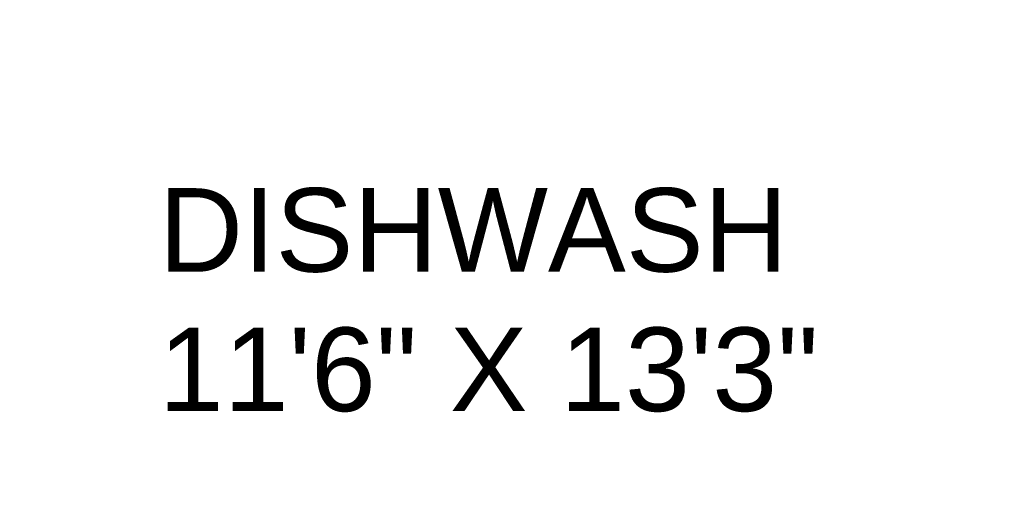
# Model space of a CAD drawing. Header units: inches. Extents: x 704 to 259546, y -107711 to 151004.
# Tile 16 of 256: x 127857 to 127927, y 19556 to 19590. Entities that reach past the tile are written whole.
import ezdxf

# ---------------------------------------------------------------- set-up
doc = ezdxf.new("R2010")
doc.units = ezdxf.units.IN
doc.header["$MEASUREMENT"] = 0
doc.linetypes.add('AP0200000$0$AP0500G00$0$1', pattern=[0])
for name, color, linetype, lineweight in [('0-PIPE SUPPORT', 7, 'Continuous', 0), ('00-ABM  CWS', 200, 'AP0200000$0$AP0500G00$0$1', 0), ('EQUIP DIM', 8, 'Continuous', 0), ('EQUIPMENT', 3, 'Continuous', 25), ('PP-Waste Pipe', 3, 'Continuous', 25)]:
    doc.layers.add(name, color=color, linetype=linetype, lineweight=lineweight)
doc.layers.add('PD_025_TEXT', color=61, linetype='Continuous')
doc.layers.add('PP BALL VALVE', color=7, linetype='Continuous')
doc.styles.add('DIM_FONT', font='times.ttf', dxfattribs={"width": 0.8})
doc.styles.get("Standard").update_dxf_attribs({"font": 'arial.ttf', "height": 6})

# ---------------------------------------------------------------- blocks, each defined once
blk = doc.blocks.new('DFRTGG')
at = {"layer": 'EQUIP DIM', "color": 8, "insert": (1858255.8, 610363.8), "char_height": 45, "width": 612.805, "attachment_point": 1, "rotation": 90}
blk.add_mtext('\\pi68.245;{\\H1.2222x;\\C256;Pot wash rack \\P\\pi-72.125;(900WX450DX1800H)}', dxfattribs=at)
blk = doc.blocks.new('A$C40DC2A97')
at = {"layer": 'EQUIPMENT', "color": 8}
blk.add_blockref('DFRTGG', (-1856681.8, -613912.3), dxfattribs=at)
blk = doc.blocks.new('BASEMENT')
at = {"layer": 'EQUIPMENT', "color": 8, "xscale": 0.03817055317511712, "yscale": 0.03817055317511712, "zscale": 0.03817055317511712}
blk.add_blockref('A$C40DC2A97', (127820.85, 19640.932), dxfattribs=at)
at = {"layer": 'PD_025_TEXT', "color": 8, "insert": (127866.724, 19577.669), "char_height": 6, "width": 137.33857, "attachment_point": 1}
blk.add_mtext('DISHWASH \\P11\'6" X 13\'3"', dxfattribs=at)
blk = doc.blocks.new('zw$F51A')
at = {"layer": '00-ABM  CWS', "color": 20, "lineweight": -3, "insert": (-1356.29, -635.584), "char_height": 125, "attachment_point": 1, "style": 'DIM_FONT'}
blk.add_mtext_dynamic_manual_height_columns('\\pi297.92;WATER METER DETAIL "A" \\P\\pi686.6;ENLARGE VIEW', width=2480.25869, gutter_width=750, heights=[0], dxfattribs=at)

msp = doc.modelspace()

# ---------------------------------------------------------------- linework, layer by layer
at = {"layer": 'PP BALL VALVE', "lineweight": 53}
msp.add_circle((130061.482, 21646.646), 129357.588, dxfattribs=at)

# ---------------------------------------------------------------- block references
at = {"layer": '0-PIPE SUPPORT', "lineweight": 53}
msp.add_blockref('BASEMENT', (0, 0), dxfattribs=at)
at = {"layer": 'PP-Waste Pipe', "ltscale": 0.25}
msp.add_blockref('zw$F51A', (122307.368, 20300.104), dxfattribs=at)

doc.saveas('drawing.dxf')
